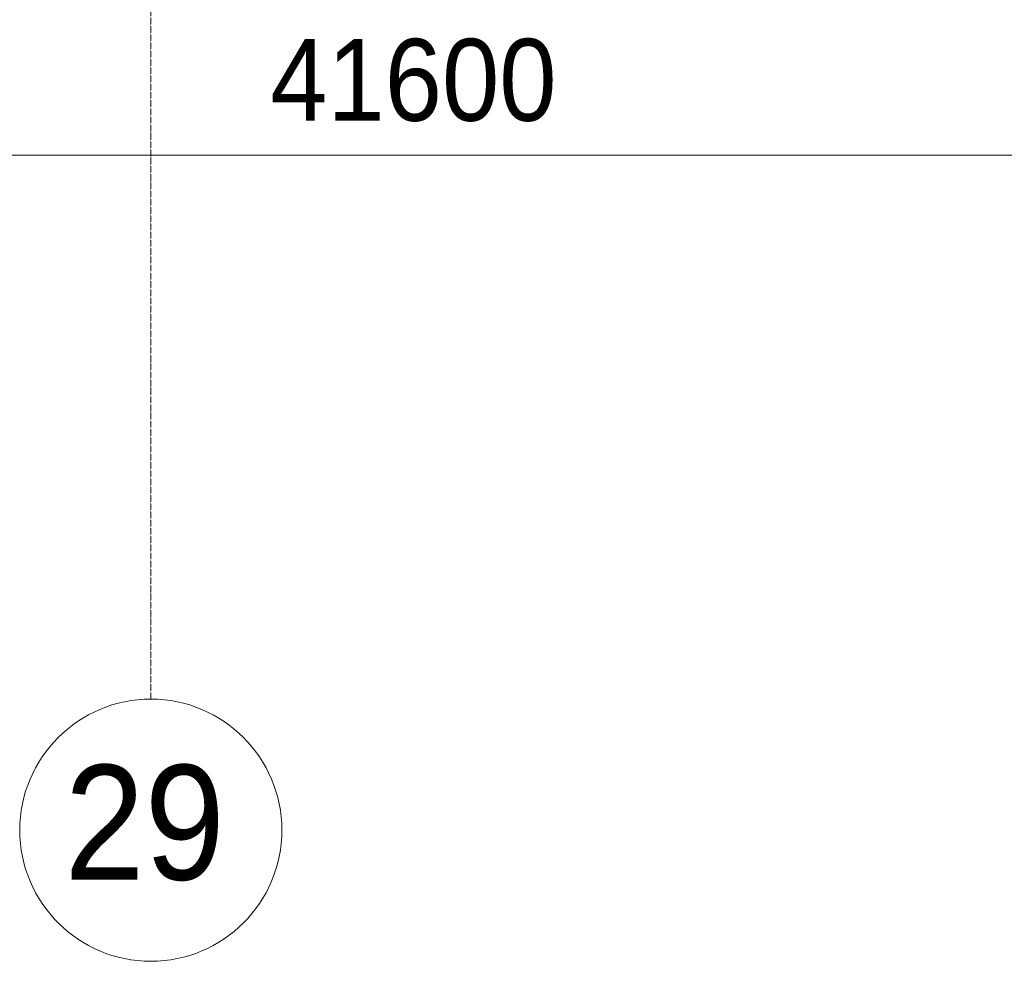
# Model space of a CAD drawing. Header units: millimetres. Extents: x -816133 to 919604, y 87941 to 147341.
# Tile 216 of 256: x 146385 to 149391, y 116759 to 119632. Entities that reach past the tile are written whole.
import ezdxf

# ---------------------------------------------------------------- set-up
doc = ezdxf.new("R2010")
doc.units = ezdxf.units.MM
doc.linetypes.add('Линия сетки', pattern=[25, 20, -2.5, 0, -2.5])
for name, color, linetype, lineweight in [('A-010-D_DIM', 7, 'Continuous', 9), ('Z-030-M_GRID', 7, 'Continuous', 9), ('Z-033_T_GRIDREF', 7, 'Continuous', 20), ('СС-011-ПОЖ-СИГНАЛИЗАЦИЯ', 1, 'Continuous', 30)]:
    doc.layers.add(name, color=color, linetype=linetype, lineweight=lineweight)
doc.styles.add('Arial', font='arial.ttf', dxfattribs={"width": 0.9, "height": 700})
doc.styles.add('Arial_3', font='arial.ttf', dxfattribs={"width": 0.9, "height": 500})

# ---------------------------------------------------------------- blocks, each defined once
blk = doc.blocks.new('13эт')
at = {"layer": 'A-010-D_DIM', "color": 9, "lineweight": 15}
blk.add_line((401945.4, 119218.6), (443845.4, 119218.6), dxfattribs=at)
at = {"layer": 'Z-030-M_GRID', "color": 9, "linetype": 'Линия сетки'}
blk.add_line((422095.4, 117558.7), (422095.4, 138582.9), dxfattribs=at)
at = {"layer": 'Z-033_T_GRIDREF', "color": 9}
for start, end in [(0, 180), (180, 0)]:
    blk.add_arc((422095.4, 117158.7), 400, start, end, dxfattribs=at)
at = {"layer": 'A-010-D_DIM', "color": 9, "lineweight": 30, "style": 'Arial_3', "width": 0.9}
blk.add_text('41600', height=250, dxfattribs=at).set_placement((422459.8, 119323.2))
at = {"layer": 'Z-033_T_GRIDREF', "color": 9, "style": 'Arial', "width": 0.9}
blk.add_text('29', height=350, dxfattribs=at).set_placement((421831.9, 117007.6))

msp = doc.modelspace()

# ---------------------------------------------------------------- block references
at = {"layer": 'СС-011-ПОЖ-СИГНАЛИЗАЦИЯ', "color": 9, "lineweight": 30}
msp.add_blockref('13эт', (-275309.7, 0), dxfattribs=at)

doc.saveas('drawing.dxf')
